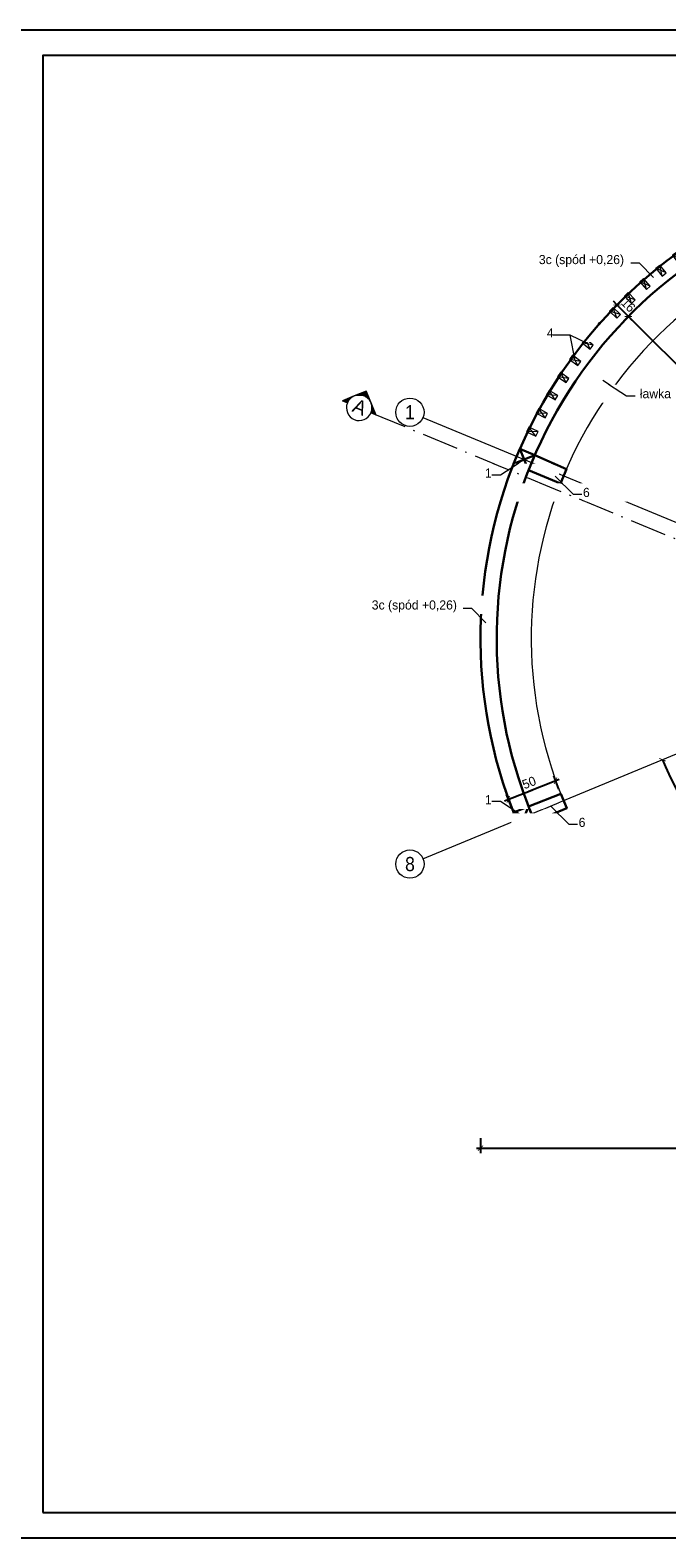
# Model space of a CAD drawing. Header units: millimetres. Extents: x 219841 to 236232, y -126388 to -112129.
# Tile 5 of 30: x 224275 to 224902, y -113614 to -112129. Entities that reach past the tile are written whole.
import ezdxf
from ezdxf.enums import TextEntityAlignment as Align
from ezdxf.lldxf.tags import DXFTag

# ---------------------------------------------------------------- set-up
doc = ezdxf.new("R2010")
doc.units = ezdxf.units.MM
doc.linetypes.add('ACAD_ISO10W100', pattern=[18.5, 12, -3, 0.5, -3])
for name, color, linetype, lineweight in [('A oś', 8, 'DASHDOT', 20), ('A-WIDOKOWA', 7, 'Continuous', 25), ('K_DREW_PRZEK', 4, 'Continuous', 30), ('K_WYMIARY', 8, 'Continuous', 5), ('Opis', 41, 'Continuous', 9), ('przekrojowa', 45, 'Continuous', 35), ('punktowa cienka', 12, 'ACAD_ISO10W100', 9), ('widokowa', 151, 'Continuous', 18), ('Wymiarowanie', 2, 'Continuous', 9)]:
    doc.layers.add(name, color=color, linetype=linetype, lineweight=lineweight)
doc.styles.add('AK_Arial', font='arial.ttf', dxfattribs={"width": 0.7})
doc.styles.add('Arial', font='GOTHIC.TTF')
doc.styles.add('ROMANS', font='GOTHIC.TTF')
doc.styles.get("Standard").update_dxf_attribs({"font": 'GOTHIC.TTF'})
tags = doc.linetypes.add('DASHDOT', pattern=[25.4, 12.7, -6.35, 0, -6.35]).pattern_tags.tags
tags[10:11] = [DXFTag(74, 4), DXFTag(75, 0), DXFTag(340, '0'), DXFTag(46, 1.0), DXFTag(50, 0.0), DXFTag(44, 0.0), DXFTag(45, 0.0)]
tags[8:9] = [DXFTag(74, 4), DXFTag(75, 0), DXFTag(340, '0'), DXFTag(46, 1.0), DXFTag(50, 0.0), DXFTag(44, 0.0), DXFTag(45, 0.0)]
tags[6:7] = [DXFTag(74, 4), DXFTag(75, 0), DXFTag(340, '0'), DXFTag(46, 1.0), DXFTag(50, 0.0), DXFTag(44, 0.0), DXFTag(45, 0.0)]
tags[4:5] = [DXFTag(74, 4), DXFTag(75, 0), DXFTag(340, '0'), DXFTag(46, 1.0), DXFTag(50, 0.0), DXFTag(44, 0.0), DXFTag(45, 0.0)]
tags = doc.linetypes.add('HIDDEN2', pattern=[4.7625, 3.175, -1.5875]).pattern_tags.tags
tags[6:7] = [DXFTag(74, 4), DXFTag(75, 0), DXFTag(340, '0'), DXFTag(46, 1.0), DXFTag(50, 0.0), DXFTag(44, 0.0), DXFTag(45, 0.0)]
tags[4:5] = [DXFTag(74, 4), DXFTag(75, 0), DXFTag(340, '0'), DXFTag(46, 1.0), DXFTag(50, 0.0), DXFTag(44, 0.0), DXFTag(45, 0.0)]
doc.dimstyles.new('Radek 50 dokładny', dxfattribs={"dimtxt": 9, "dimasz": 5, "dimexe": 5, "dimexo": 5, "dimgap": 3, "dimtad": 1, "dimdec": 1, "dimrnd": 0.5, "dimlunit": 6, "dimtxsty": 'ROMANS', "dimblk": 'ARCHTICK', "dimcen": 5, "dimdle": 4, "dimclrd": 256, "dimclrt": 2, "dimadec": 0, "dimazin": 0, "dimtfac": 1, "dimtdec": 1, "dimtix": 1, "dimtmove": 1, "dimatfit": 0, "dimldrblk": 'DOTSMALL', "dimfxl": 10, "dimfxlon": 1, "dimarcsym": 0})

# ---------------------------------------------------------------- blocks, each defined once
blk = doc.blocks.new('$OS')
at = {"linetype": 'ByBlock'}
blk.add_circle((0, 0), 75, dxfattribs=at)
at = {"linetype": 'ByBlock', "style": 'Arial', "width": 0.62}
blk.add_attdef('NR', text='', height=75, dxfattribs=at).set_placement((0, 0), align=Align.MIDDLE_CENTER)
blk = doc.blocks.new('_ArchTick')
at = {"layer": 'Wymiarowanie', "color": 0, "const_width": 0.15}
blk.add_lwpolyline([(-0.5, -0.5), (0.5, 0.5)], dxfattribs=at)
blk = doc.blocks.new('*D112')
at = {"layer": 'Defpoints', "color": 0}
for p in [(224718.9, -112727.6), (225654.9, -112727.6), (225654.9, -113229.8)]:
    blk.add_point(p, dxfattribs=at)
at = {"layer": 'K_WYMIARY', "lineweight": -2}
blk.add_line((224714.9, -113229.8), (225658.9, -113229.8), dxfattribs=at)
at = {"layer": 'K_WYMIARY', "color": 0, "lineweight": -2}
for p, q in [((224718.9, -113219.8), (224718.9, -113234.8)), ((225654.9, -113219.8), (225654.9, -113234.8))]:
    blk.add_line(p, q, dxfattribs=at)
at = {"layer": 'K_WYMIARY', "lineweight": -2, "xscale": 5, "yscale": 5, "zscale": 5, "rotation": 180}
blk.add_blockref('_ArchTick', (224718.9, -113229.8), dxfattribs=at)
at = {"layer": 'K_WYMIARY', "lineweight": -2, "xscale": 5, "yscale": 5, "zscale": 5}
blk.add_blockref('_ArchTick', (225654.9, -113229.8), dxfattribs=at)
at = {"layer": 'K_WYMIARY', "color": 2, "insert": (225186.9, -113222.1), "char_height": 9, "attachment_point": 5, "style": 'ROMANS'}
blk.add_mtext('936', dxfattribs=at)
blk = doc.blocks.new('_DotSmall')
at = {"color": 0, "linetype": 'ByBlock', "const_width": 12.7}
blk.add_lwpolyline([(-1.5875, 0, 1), (1.5875, 0, 1)], format="xyb", close=True, dxfattribs=at)
blk = doc.blocks.new('zw$D3F2')
at = {"layer": 'widokowa'}
for p, q in [((-338.7, 324.5), (-335.3, 328.1)), ((255.1, -393.6), (259.2, -390.7))]:
    blk.add_line(p, q, dxfattribs=at)
for points in [[(148.8, 444.6), (145.5, 435.2)], [(145.5, 435.2), (153.5, 443.1)], [(145.5, 435.2), (150.4, 433.5)], [(150.4, 433.5), (148.8, 444.6)], [(153.5, 443.1), (148.8, 444.6)], [(150.4, 433.5), (153.5, 443.1)], [(153.5, 442.7), (153.3, 442.6)], [(153.5, 442.7), (153.3, 442.6)], [(168.2, 437.7), (164.5, 428.5)], [(164.5, 428.5), (172.7, 435.9)], [(169.2, 426.5), (168.2, 437.7)], [(172.7, 435.9), (168.2, 437.7)], [(169.2, 426.5), (172.7, 435.9)], [(164.5, 428.5), (169.2, 426.5)], [(187.4, 429.8), (183.2, 420.8)], [(183.2, 420.8), (191.9, 427.9)], [(183.2, 420.8), (188, 418.6)], [(188, 418.6), (187.4, 429.8)], [(191.9, 427.9), (187.4, 429.8)], [(188, 418.6), (191.9, 427.9)], [(206, 421.1), (201.6, 412.2)], [(201.6, 412.2), (210.6, 418.9)], [(206.1, 410), (206, 421.1)], [(210.6, 418.9), (206, 421.1)], [(206.1, 410), (210.6, 418.9)], [(201.6, 412.2), (206.1, 410)], [(224.5, 411.7), (219.6, 402.9)], [(219.6, 402.9), (228.9, 409.2)], [(219.6, 402.9), (224, 400.5)], [(224, 400.5), (224.5, 411.7)], [(224, 400.5), (228.9, 409.2)], [(228.9, 409.2), (224.5, 411.7)], [(242.5, 401.3), (237.1, 392.8)], [(241.5, 390.1), (242.5, 401.3)], [(246.7, 398.7), (242.5, 401.3)], [(-255.3, 393.6), (-259.4, 390.7)], [(-249.6, 385.3), (-259.4, 390.7)], [(-259.4, 390.7), (-253.7, 382.5)], [(-253.7, 382.5), (-255.3, 393.6)], [(-249.6, 385.3), (-255.3, 393.6)], [(237.1, 392.8), (246.7, 398.7)], [(237.1, 392.8), (241.5, 390.1)], [(241.5, 390.1), (246.7, 398.7)], [(259.9, 390.3), (254.3, 381.9)], [(254.3, 381.9), (264.1, 387.4)], [(259.7, 389.9), (258.3, 390.7)], [(258.5, 379.2), (259.9, 390.3)], [(258.5, 379.2), (264.1, 387.4)], [(264.1, 387.4), (259.9, 390.3)], [(-276.1, 378.6), (-278.4, 377)], [(-272.4, 381.8), (-276.5, 378.9)], [(-266.7, 373.5), (-276.5, 378.9)], [(-276.5, 378.9), (-270.8, 370.7)], [(-270.8, 370.7), (-272.4, 381.8)], [(-266.7, 373.5), (-272.4, 381.8)], [(-270.8, 370.7), (-266.7, 373.5)], [(-253.7, 382.5), (-249.6, 385.3)], [(254.3, 381.9), (258.5, 379.2)], [(276.8, 378.3), (271, 370.3)], [(271, 370.3), (281, 375.5)], [(274.9, 367.4), (276.8, 378.3)], [(274.9, 367.4), (281, 375.5)], [(281, 375.5), (276.8, 378.3)], [(-289, 369.4), (-292.9, 366.4)], [(-282.7, 361.7), (-292.9, 366.4)], [(-292.9, 366.4), (-286.6, 358.4)], [(-286.6, 358.4), (-289, 369.4)], [(-282.7, 361.7), (-289, 369.4)], [(-286.6, 358.4), (-282.7, 361.7)], [(271, 370.3), (274.9, 367.4)], [(293.3, 365.9), (287, 358.1)], [(287, 358.1), (297.1, 362.8)], [(287, 358.1), (290.8, 354.9)], [(290.8, 354.9), (293.3, 365.9)], [(290.8, 354.9), (297.1, 362.8)], [(297.1, 362.8), (293.3, 365.9)], [(-320.4, 342.6), (-324.1, 339.2)], [(-317.2, 331.9), (-320.4, 342.6)], [(-313.5, 335.4), (-320.4, 342.6)], [(-304.9, 356.3), (-308.7, 353.1)], [(-298.6, 348.6), (-308.7, 353.1)], [(-308.7, 353.1), (-302.4, 345.3)], [(-302.4, 345.3), (-304.9, 356.3)], [(-298.6, 348.6), (-304.9, 356.3)], [(-302.4, 345.3), (-298.6, 348.6)], [(309.1, 352.5), (302.6, 345.1)], [(302.6, 345.1), (312.9, 349.2)], [(302.6, 345.1), (306.2, 341.7)], [(306.2, 341.7), (309.1, 352.5)], [(306.2, 341.7), (312.9, 349.2)], [(312.9, 349.2), (309.1, 352.5)], [(-331.4, 317.5), (-335.3, 328.1)], [(-328, 321.2), (-335.3, 328.1)], [(-313.5, 335.4), (-324.1, 339.2)], [(-324.1, 339.2), (-317.2, 331.9)], [(-317.2, 331.9), (-313.5, 335.4)], [(324.3, 338.4), (317.5, 331.4)], [(317.5, 331.4), (328, 335)], [(317.5, 331.4), (321, 327.7)], [(321, 327.7), (324.3, 338.4)], [(321, 327.7), (328, 335)], [(328, 335), (324.3, 338.4)], [(-349.4, 312.9), (-352.8, 309.3)], [(-345.1, 302.6), (-349.4, 312.9)], [(-341.9, 306.4), (-349.4, 312.9)], [(-328, 321.2), (-338.7, 324.5)], [(-338.7, 324.5), (-331.4, 317.5)], [(-331.4, 317.5), (-328, 321.2)], [(339, 323.8), (331.7, 316.9)], [(331.7, 316.9), (342.4, 320.2)], [(331.7, 316.9), (335.2, 313.3)], [(335.2, 313.3), (339, 323.8)], [(335.2, 313.3), (342.4, 320.2)], [(342.4, 320.2), (339, 323.8)], [(-362.8, 297.3), (-365.9, 293.3)], [(-358.1, 287), (-362.8, 297.3)], [(-354.9, 291.1), (-362.8, 297.3)], [(-341.9, 306.4), (-352.8, 309.3)], [(-352.8, 309.3), (-345.1, 302.6)], [(-345.1, 302.6), (-341.9, 306.4)], [(353.1, 308.7), (345.3, 302.2)], [(345.3, 302.2), (356.1, 304.8)], [(345.3, 302.2), (348.4, 298.3)], [(348.4, 298.3), (353.1, 308.7)], [(348.4, 298.3), (356.1, 304.8)], [(356.1, 304.8), (353.1, 308.7)], [(-354.9, 291.1), (-365.9, 293.3)], [(-365.9, 293.3), (-358.1, 287)], [(-358.1, 287), (-354.9, 291.1)], [(366.2, 292.7), (358.4, 286.6)], [(358.4, 286.6), (369.5, 288.8)], [(358.4, 286.6), (361.5, 282.5)], [(361.5, 282.5), (366.2, 292.7)], [(361.5, 282.5), (369.5, 288.8)], [(369.5, 288.8), (366.2, 292.7)], [(-375.7, 281), (-378.6, 277)], [(-367.4, 274.9), (-378.6, 277)], [(-378.6, 277), (-370.6, 270.9)], [(-370.6, 270.9), (-375.7, 281)], [(-367.4, 274.9), (-375.7, 281)], [(-370.6, 270.9), (-367.4, 274.9)], [(379, 276.3), (370.7, 270.6)], [(370.7, 270.6), (381.6, 272.2)], [(370.7, 270.6), (373.4, 266.4)], [(373.4, 266.4), (379, 276.3)], [(373.4, 266.4), (381.6, 272.2)], [(381.6, 272.2), (379, 276.3)], [(-387.6, 264.1), (-390.3, 260.1)], [(-379.2, 258.5), (-390.3, 260.1)], [(-390.3, 260.1), (-382.1, 254.5)], [(-382.1, 254.5), (-387.6, 264.1)], [(-379.2, 258.5), (-387.6, 264.1)], [(-382.1, 254.5), (-379.2, 258.5)], [(390.5, 259.2), (382.3, 253.5)], [(382.3, 253.5), (393.4, 255.1)], [(382.3, 253.5), (385.1, 249.6)], [(385.1, 249.6), (390.5, 259.2)], [(385.1, 249.6), (393.4, 255.1)], [(393.4, 255.1), (390.5, 259.2)], [(-398.9, 246.8), (-401.6, 242.4)], [(-390.3, 241.5), (-401.6, 242.4)], [(-401.6, 242.4), (-393, 237.3)], [(-393, 237.3), (-398.9, 246.8)], [(-390.3, 241.5), (-398.9, 246.8)], [(-393, 237.3), (-390.3, 241.5)], [(-409.5, 229.1), (-411.9, 224.5)], [(-400.5, 224.2), (-411.9, 224.5)], [(-411.9, 224.5), (-403, 219.8)], [(-403, 219.8), (-409.5, 229.1)], [(-400.5, 224.2), (-409.5, 229.1)], [(-403, 219.8), (-400.5, 224.2)], [(-419.1, 210.7), (-421.3, 206.2)], [(-412.4, 201.8), (-419.1, 210.7)], [(-410, 206.1), (-419.1, 210.7)], [(-410, 206.1), (-421.3, 206.2)], [(-421.3, 206.2), (-412.4, 201.8)], [(-412.4, 201.8), (-410, 206.1)], [(-427.9, 191.9), (-430.1, 187.4)], [(-418.8, 187.9), (-430.1, 187.4)], [(-430.1, 187.4), (-420.8, 183.4)], [(-420.8, 183.4), (-427.9, 191.9)], [(-418.8, 187.9), (-427.9, 191.9)], [(-420.8, 183.4), (-418.8, 187.9)], [(-435.9, 172.9), (-437.9, 168.2)], [(-426.7, 169.2), (-437.9, 168.2)], [(-437.9, 168.2), (-428.5, 164.7)], [(-428.5, 164.7), (-435.9, 172.9)], [(-426.7, 169.2), (-435.9, 172.9)], [(-428.5, 164.7), (-426.7, 169.2)], [(-443.3, 153.4), (-444.8, 148.8)], [(-433.7, 150.4), (-444.8, 148.8)], [(-444.8, 148.8), (-435.3, 145.7)], [(-435.3, 145.7), (-443.3, 153.4)], [(-433.7, 150.4), (-443.3, 153.4)], [(-435.3, 145.7), (-433.7, 150.4)], [(435, -145.7), (433.5, -150.4)], [(435, -145.7), (443.1, -153.5)], [(444.6, -148.8), (435, -145.7)], [(433.5, -150.4), (444.6, -148.8)], [(433.5, -150.4), (443.1, -153.5)], [(443.1, -153.5), (444.6, -148.8)], [(428.3, -164.7), (426.5, -169.2)], [(426.5, -169.2), (437.7, -168.2)], [(426.5, -169.2), (435.7, -173)], [(428.3, -164.7), (435.7, -173)], [(437.7, -168.2), (428.3, -164.7)], [(434.3, -175.5), (435.5, -172.8)], [(435.7, -173), (437.7, -168.2)], [(420.6, -183.4), (418.6, -188)], [(418.6, -188), (429.8, -187.4)], [(418.6, -188), (427.6, -191.9)], [(420.6, -183.4), (427.6, -191.9)], [(429.8, -187.4), (420.6, -183.4)], [(427.6, -191.9), (429.8, -187.4)], [(412, -201.8), (409.8, -206.2)], [(409.8, -206.2), (421.1, -206.2)], [(409.8, -206.2), (418.9, -210.8)], [(412, -201.8), (418.9, -210.8)], [(421.1, -206.2), (412, -201.8)], [(418.9, -210.8), (421.1, -206.2)], [(402.8, -219.9), (400.3, -224.2)], [(402.8, -219.9), (409.3, -229.1)], [(411.5, -224.5), (402.8, -219.9)], [(392.8, -237.4), (390.1, -241.5)], [(392.8, -237.4), (398.7, -246.9)], [(401.3, -242.5), (392.8, -237.4)], [(400.3, -224.2), (411.5, -224.5)], [(400.3, -224.2), (409.3, -229.1)], [(409.3, -229.1), (411.5, -224.5)], [(390.1, -241.5), (401.3, -242.5)], [(390.1, -241.5), (398.7, -246.9)], [(398.7, -246.9), (401.3, -242.5)], [(381.9, -254.5), (379, -258.5)], [(379, -258.5), (390.1, -260.1)], [(379, -258.5), (387.4, -264.1)], [(381.9, -254.5), (387.4, -264.1)], [(390.1, -260.1), (381.9, -254.5)], [(387.4, -264.1), (390.1, -260.1)], [(370.3, -271), (367.2, -275.2)], [(367.2, -275.2), (378.4, -277)], [(367.2, -275.2), (375.2, -281)], [(370.3, -271), (375.2, -281)], [(378.4, -277), (370.3, -271)], [(375.2, -281), (378.4, -277)], [(357.9, -287.1), (354.7, -291.1)], [(354.7, -291.1), (365.7, -293.3)], [(354.7, -291.1), (362.6, -297.4)], [(357.9, -287.1), (362.6, -297.4)], [(365.7, -293.3), (357.9, -287.1)], [(362.6, -297.4), (365.7, -293.3)], [(344.9, -302.6), (341.7, -306.4)], [(341.7, -306.4), (352.3, -309.3)], [(341.7, -306.4), (349.2, -312.9)], [(344.9, -302.6), (349.2, -312.9)], [(352.3, -309.3), (344.9, -302.6)], [(349.2, -312.9), (352.3, -309.3)], [(331.2, -317.6), (327.8, -321.2)], [(327.8, -321.2), (338.4, -324.5)], [(327.8, -321.2), (335.1, -328.2)], [(331.2, -317.6), (335.1, -328.2)], [(338.4, -324.5), (331.2, -317.6)], [(335.1, -328.2), (338.4, -324.5)], [(337.6, -324.9), (338.4, -324.1)], [(317, -332), (313.3, -335.4)], [(313.3, -335.4), (323.9, -339.2)], [(313.3, -335.4), (320.2, -342.6)], [(317, -332), (320.2, -342.6)], [(323.9, -339.2), (317, -332)], [(320.2, -342.6), (323.9, -339.2)], [(302.2, -345.3), (298.3, -348.6)], [(298.3, -348.6), (308.5, -353.1)], [(298.3, -348.6), (304.7, -356.4)], [(302.2, -345.3), (304.7, -356.4)], [(308.5, -353.1), (302.2, -345.3)], [(304.7, -356.4), (308.5, -353.1)], [(270.6, -370.7), (266.5, -373.6)], [(270.6, -370.7), (272, -381.8)], [(276.1, -379), (270.6, -370.7)], [(286.3, -358.5), (282.5, -361.7)], [(282.5, -361.7), (292.7, -366.4)], [(282.5, -361.7), (288.8, -369.5)], [(286.3, -358.5), (288.8, -369.5)], [(292.7, -366.4), (286.3, -358.5)], [(288.8, -369.5), (292.7, -366.4)], [(253.5, -382.5), (249.4, -385.3)], [(249.4, -385.3), (259.2, -390.7)], [(249.4, -385.3), (255.1, -393.6)], [(253.5, -382.5), (255.1, -393.6)], [(259.2, -390.7), (253.5, -382.5)], [(266.5, -373.6), (276.1, -379)], [(266.5, -373.6), (272, -381.8)], [(272, -381.8), (276.1, -379)]]:
    blk.add_lwpolyline(points, dxfattribs=at)
blk = doc.blocks.new('*D115')
at = {"layer": 'Defpoints', "color": 0}
for p in [(224792.8, -112867.9), (224798, -112881), (224751.4, -112899.3)]:
    blk.add_point(p, dxfattribs=at)
at = {"layer": 'K_WYMIARY', "lineweight": -2}
blk.add_line((224742.5, -112887.7), (224796.5, -112866.4), dxfattribs=at)
at = {"layer": 'K_WYMIARY', "color": 0, "lineweight": -2}
for p, q in [((224796.1, -112876.3), (224791, -112863.2)), ((224749.6, -112894.7), (224744.4, -112881.5))]:
    blk.add_line(p, q, dxfattribs=at)
at = {"layer": 'K_WYMIARY', "lineweight": -2, "xscale": 5, "yscale": 5, "zscale": 5}
for p, rotation in [((224792.8, -112867.9), 21.52068034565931), ((224746.3, -112886.2), 201.5206803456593)]:
    blk.add_blockref('_ArchTick', p, dxfattribs=dict(at, rotation=rotation))
at = {"layer": 'K_WYMIARY', "color": 2, "insert": (224766.7, -112869.8), "char_height": 9, "attachment_point": 5, "rotation": 21.5207, "style": 'ROMANS'}
blk.add_mtext('50', dxfattribs=at)
blk = doc.blocks.new('*D117')
at = {"layer": 'Defpoints', "color": 0}
for p in [(225404.2, -112202.8), (225711.6, -112510.2), (224662.1, -112945), (225011.8, -112986.4), (224969.5, -113252.4)]:
    blk.add_point(p, dxfattribs=at)
at = {"layer": 'K_WYMIARY', "lineweight": -2}
blk.add_arc((225186.9, -112727.6), 312.5, 202.5, 247.5, dxfattribs=at)
at = {"layer": 'K_WYMIARY', "lineweight": -2, "xscale": 5, "yscale": 5, "zscale": 5}
for p, rotation in [((224898.2, -112847.2), 112.4999999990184), ((225067.3, -113016.3), 337.4999999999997)]:
    blk.add_blockref('_ArchTick', p, dxfattribs=dict(at, rotation=rotation))
at = {"layer": 'K_WYMIARY', "color": 2, "insert": (224971.4, -112943.1), "char_height": 9, "attachment_point": 5, "rotation": 315, "style": 'ROMANS'}
blk.add_mtext('45%%d', dxfattribs=at)
blk = doc.blocks.new('Przekrój - Etykieta Przekroju_M - Wypełniona-1049-1 Rzut parteru')
at = {"layer": 'punktowa cienka', "ltscale": 3}
h = blk.add_hatch(color=256, dxfattribs=at)
edge = h.paths.add_edge_path(flags=0)
edge.add_line((-79.78, 8.49), (-84.02, 4.24))
edge.add_arc((-79.78, 0), 6, 90, 135, ccw=False)
edge.add_line((-79.78, 6), (-79.78, 8.49))
h = blk.add_hatch(color=256, dxfattribs=at)
edge = h.paths.add_edge_path(flags=0)
edge.add_line((-79.78, 8.49), (-79.78, 6))
edge.add_arc((-79.78, 0), 6, 45, 90, ccw=False)
edge.add_line((-75.54, 4.24), (-79.78, 8.49))
h = blk.add_hatch(color=256, dxfattribs=at)
edge = h.paths.add_edge_path(flags=0)
edge.add_line((-88.26, 0), (-85.78, 0))
edge.add_arc((-79.78, 0), 6, 135, 180, ccw=False)
edge.add_line((-84.02, 4.24), (-88.26, 0))
h = blk.add_hatch(color=256, dxfattribs=at)
edge = h.paths.add_edge_path(flags=0)
edge.add_line((-71.29, 0), (-75.54, 4.24))
edge.add_arc((-79.78, 0), 6, 0, 45, ccw=False)
edge.add_line((-73.78, 0), (-71.29, 0))
for p, q in [((-79.78, 8.49), (-88.26, 0)), ((-79.78, 8.49), (-84.02, 4.24)), ((-79.78, 8.49), (-71.29, 0)), ((-79.78, 6), (-79.78, 8.49)), ((-79.78, 8.49), (-79.78, 6)), ((-75.54, 4.24), (-79.78, 8.49)), ((-84.02, 4.24), (-88.26, 0)), ((-85.78, 0), (-88.26, 0)), ((-88.26, 0), (-85.78, 0)), ((-71.29, 0), (-75.54, 4.24)), ((-73.78, 0), (-71.29, 0)), ((-73.78, 0), (-71.29, 0))]:
    blk.add_line(p, q, dxfattribs=at)
for start, end in [(0, 180), (135, 180), (90, 135), (45, 90), (0, 45)]:
    blk.add_arc((-79.78, 0), 6, start, end, dxfattribs=at)
at = {"layer": 'punktowa cienka', "linetype": 'Continuous', "ltscale": 3}
blk.add_arc((-79.78, 0), 6, 180, 0, dxfattribs=at)
blk = doc.blocks.new('*D118')
at = {"layer": 'Defpoints', "color": 0}
for p in [(224855.9, -112396.6), (224864.6, -112410.6), (224867.2, -112407.9)]:
    blk.add_point(p, dxfattribs=at)
at = {"layer": 'K_WYMIARY', "lineweight": -2}
for p, q in [((224853.3, -112399.2), (224849.8, -112395.7)), ((224853.3, -112399.2), (224864.6, -112410.6)), ((224864.6, -112410.6), (224868.1, -112414.1))]:
    blk.add_line(p, q, dxfattribs=at)
at = {"layer": 'K_WYMIARY', "color": 0, "lineweight": -2}
for p, q in [((224853.3, -112399.2), (224849.8, -112402.8)), ((224864.6, -112410.6), (224861.1, -112414.1))]:
    blk.add_line(p, q, dxfattribs=at)
at = {"layer": 'K_WYMIARY', "lineweight": -2, "xscale": 5, "yscale": 5, "zscale": 5}
for p, rotation in [((224853.3, -112399.2), 315.0000000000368), ((224864.6, -112410.6), 135.0000000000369)]:
    blk.add_blockref('_ArchTick', p, dxfattribs=dict(at, rotation=rotation))
at = {"layer": 'K_WYMIARY', "color": 2, "insert": (224864.4, -112399.4), "char_height": 9, "attachment_point": 5, "rotation": 315, "style": 'ROMANS'}
blk.add_mtext('16', dxfattribs=at)
blk = doc.blocks.new('*D119')
at = {"layer": 'Defpoints', "color": 0}
for p in [(224867.2, -112407.9), (225052, -112598), (225054.7, -112595.4)]:
    blk.add_point(p, dxfattribs=at)
at = {"layer": 'K_WYMIARY', "color": 0, "lineweight": -2}
for p, q in [((224864.6, -112410.6), (224861.1, -112414.1)), ((225052, -112598), (225048.5, -112601.5))]:
    blk.add_line(p, q, dxfattribs=at)
at = {"layer": 'K_WYMIARY', "lineweight": -2}
blk.add_line((224861.8, -112407.7), (225054.9, -112600.8), dxfattribs=at)
at = {"layer": 'K_WYMIARY', "lineweight": -2, "xscale": 5, "yscale": 5, "zscale": 5}
for p, rotation in [((224864.6, -112410.6), 135), ((225052, -112598), 315)]:
    blk.add_blockref('_ArchTick', p, dxfattribs=dict(at, rotation=rotation))
at = {"layer": 'K_WYMIARY', "color": 2, "insert": (224963.8, -112498.8), "char_height": 9, "attachment_point": 5, "rotation": 315, "style": 'ROMANS'}
blk.add_mtext('265', dxfattribs=at)

msp = doc.modelspace()

# ---------------------------------------------------------------- linework, layer by layer
at = {"layer": 'A oś', "ltscale": 2}
for p, q in [((224662.12, -112944.97), (225711.64, -112510.24)), ((224662.12, -112510.24), (225711.64, -112944.97))]:
    msp.add_line(p, q, dxfattribs=at)
at = {"layer": 'A-WIDOKOWA'}
msp.add_lwpolyline([(224287.48, -113588.6), (226337.48, -113588.6), (226337.48, -112153.6), (224287.48, -112153.6)], close=True, dxfattribs=at)
at = {"layer": 'Defpoints'}
msp.add_lwpolyline([(224262.48, -113613.6), (226362.48, -113613.6), (226362.48, -112128.6), (224262.48, -112128.6)], close=True, dxfattribs=at)
at = {"layer": 'K_DREW_PRZEK'}
for p, q in [((224751.44, -112555.9), (224772.35, -112547.24)), ((224766.22, -112562.03), (224757.57, -112541.12)), ((224772.35, -112907.97), (224751.44, -112899.31)), ((224757.57, -112914.09), (224766.22, -112893.19))]:
    msp.add_line(p, q, dxfattribs=at)
for points in [[(224757.57, -112541.12), (224751.44, -112555.9), (224766.22, -112562.03), (224772.35, -112547.24)], [(224751.44, -112899.31), (224757.57, -112914.09), (224772.35, -112907.97), (224766.22, -112893.19)]]:
    msp.add_lwpolyline(points, close=True, dxfattribs=at)

# ---------------------------------------------------------------- block references
at = {"layer": 'A oś', "ltscale": 2}
ref = msp.add_blockref('$OS', (224649.25, -112504.91), dxfattribs=dict(at, xscale=0.1856868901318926, yscale=0.1856868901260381, zscale=0.185686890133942, rotation=359.9939558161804))
ref.add_attrib('NR', '1', dxfattribs={"layer": '0', "color": 1, "linetype": 'ByBlock', "ltscale": 2, "height": 13.93, "style": 'AK_Arial', "width": 0.9}).set_placement((224649.25, -112504.91), align=Align.MIDDLE_CENTER)
ref = msp.add_blockref('$OS', (224649.32, -112949.94), dxfattribs=dict(at, xscale=0.1856868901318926, yscale=0.1856868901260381, zscale=0.185686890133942, rotation=359.9939558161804))
ref.add_attrib('NR', '8', dxfattribs={"layer": '0', "color": 1, "linetype": 'ByBlock', "ltscale": 2, "height": 13.93, "style": 'AK_Arial', "width": 0.9}).set_placement((224649.32, -112949.94), align=Align.MIDDLE_CENTER)
at = {"layer": 'punktowa cienka', "ltscale": 3, "xscale": 2.099999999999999, "yscale": 2.099999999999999, "zscale": 2.099999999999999, "rotation": 337.4999999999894}
msp.add_blockref('Przekrój - Etykieta Przekroju_M - Wypełniona-1049-1 Rzut parteru', (224754.07, -112564.65), dxfattribs=at)

# ---------------------------------------------------------------- texts
at = {"layer": 'punktowa cienka', "ltscale": 3, "insert": (224599.85, -112499.78), "char_height": 14, "width": 17.1066, "attachment_point": 5, "rotation": 337.5, "style": 'Arial'}
msp.add_mtext('A', dxfattribs=at)

# ---------------------------------------------------------------- next in the draw order: texts
at = {"layer": 'Opis', "char_height": 9, "width": 130.1048, "attachment_point": 5, "bg_fill": 2}
for insert in [(224726.54, -112564.75), (224726.54, -112886.58)]:
    msp.add_mtext('\\pxb0.555556,qc,t0;1', dxfattribs=dict(at, insert=insert))

# ---------------------------------------------------------------- next in the draw order: linework, layer by layer
at = {"layer": 'A oś', "ltscale": 2}
msp.add_line((224662.12, -112944.97), (225711.64, -112510.24), dxfattribs=at)
at = {"layer": 'K_DREW_PRZEK', "linetype": 'HIDDEN2', "ltscale": 2}
for p, q in [((224803.48, -112560.93), (224772.29, -112547.37)), ((224797.64, -112575.04), (224766.22, -112562.03))]:
    msp.add_line(p, q, dxfattribs=at)
msp.add_lwpolyline([(224766.22, -112893.19), (224797.86, -112880.74), (224803.77, -112894.96), (224772.35, -112907.97)], dxfattribs=at)
at = {"layer": 'Opis'}
for points in [[(224761.9, -112551.57), (224738.65, -112566.93), (224730.05, -112566.93)], [(224761.9, -112903.64), (224738.65, -112888.29), (224730.05, -112888.29)]]:
    msp.add_lwpolyline(points, dxfattribs=at)
at = {"layer": 'widokowa'}
msp.add_lwpolyline([(224757.57, -112914.09), (224803.77, -112894.96)], dxfattribs=at)
for radius, start, end in [(468.07, 111.52068, 203.47932), (418.07, 111.40354, 203.59646)]:
    msp.add_arc((225186.88, -112727.61), radius, start, end, dxfattribs=at)

# ---------------------------------------------------------------- next in the draw order: block references
at = {"layer": 'przekrojowa', "rotation": 352.7797670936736}
msp.add_blockref('zw$D3F2', (225186.88, -112727.61), dxfattribs=at)

# ---------------------------------------------------------------- next in the draw order: dimensions: what is measured, and where the dimension line sits
at = {"layer": 'K_WYMIARY'}
dim = msp.add_linear_dim(base=(225654.88, -113229.83), p1=(224718.88, -112727.61), p2=(225654.88, -112727.61), dimstyle='Radek 50 dokładny', dxfattribs=at)
dim.commit()
dim.dimension.update_dxf_attribs({"geometry": '*D112', "text_midpoint": (225186.88, -113222.1)})
dim = msp.add_aligned_dim(p1=(224751.44, -112899.31), p2=(224797.96, -112880.97), distance=14.1, dimstyle='Radek 50 dokładny', dxfattribs=at)
dim.commit()
dim.dimension.update_dxf_attribs({"geometry": '*D115', "text_midpoint": (224766.69, -112869.84)})

# ---------------------------------------------------------------- next in the draw order: texts
at = {"layer": 'Opis', "char_height": 9, "width": 130.1048, "attachment_point": 5, "bg_fill": 2}
for s, insert in [('\\pxb0.555556,qc,t0;4', (224787.6, -112426.72)), ('\\pxb0.555556,qc,t0;ławka', (224891.2, -112486.68))]:
    msp.add_mtext(s, dxfattribs=dict(at, insert=insert))

# ---------------------------------------------------------------- next in the draw order: linework, layer by layer
at = {"layer": 'K_DREW_PRZEK'}
for radius, start, end in [(468.07, 111.52068, 203.47931), (452.07, 111.48602, 203.51398)]:
    msp.add_arc((225186.88, -112727.61), radius, start, end, dxfattribs=at)
at = {"layer": 'Opis'}
for points in [[(224824.92, -112437.72), (224807.24, -112428.9), (224790.14, -112428.9)], [(224812.08, -112453.89), (224807.24, -112428.9)], [(224839.37, -112473.49), (224862.62, -112488.85), (224871.22, -112488.85)]]:
    msp.add_lwpolyline(points, dxfattribs=at)

# ---------------------------------------------------------------- next in the draw order: dimensions: what is measured, and where the dimension line sits
at = {"layer": 'K_WYMIARY'}
dim = msp.add_linear_dim(base=(224864.61, -112410.55), p1=(224855.91, -112396.63), p2=(224867.22, -112407.95), angle=315, dimstyle='Radek 50 dokładny', dxfattribs=at)
dim.commit()
dim.dimension.update_dxf_attribs({"geometry": '*D118', "text_midpoint": (224864.42, -112399.43)})

# ---------------------------------------------------------------- next in the draw order: texts
at = {"layer": 'Opis', "insert": (224653.63, -112696.11), "char_height": 9, "width": 130.1048, "attachment_point": 5, "bg_fill": 2}
msp.add_mtext('\\pxb0.555556,qc,t0;{\\fCentury Gothic|b0|i0|c238|p34;3c (spód +0,26)', dxfattribs=at)

# ---------------------------------------------------------------- next in the draw order: linework, layer by layer
at = {"layer": 'Opis'}
msp.add_lwpolyline([(224724.15, -112712.45), (224710.45, -112698.29), (224701.85, -112698.29)], dxfattribs=at)

# ---------------------------------------------------------------- next in the draw order: dimensions: what is measured, and where the dimension line sits
at = {"layer": 'K_WYMIARY'}
dim = msp.add_angular_dim_2l(base=(225011.78, -112986.39), line1=((224662.12, -112944.97), (225711.64, -112510.24)), line2=((224969.52, -113252.37), (225404.24, -112202.84)), dimstyle='Radek 50 dokładny', dxfattribs=at)
dim.commit()
dim.dimension.update_dxf_attribs({"geometry": '*D117', "text_midpoint": (224971.4, -112943.09)})

# ---------------------------------------------------------------- next in the draw order: texts
at = {"layer": 'Opis', "char_height": 9, "width": 130.1048, "attachment_point": 5, "bg_fill": 2}
for s, insert in [('\\pxb0.555556,qc,t0;{\\fCentury Gothic|b0|i0|c238|p34;3c (spód +0,26)', (224818.32, -112355.9)), ('\\pxb0.555556,qc,t0;6', (224823.15, -112583.98)), ('\\pxb0.555556,qc,t0;6', (224818.91, -112908.96))]:
    msp.add_mtext(s, dxfattribs=dict(at, insert=insert))

# ---------------------------------------------------------------- next in the draw order: linework, layer by layer
at = {"layer": 'K_DREW_PRZEK', "linetype": 'HIDDEN2', "ltscale": 2}
msp.add_line((224797.64, -112575.04), (224803.48, -112560.93), dxfattribs=at)
at = {"layer": 'Opis'}
for points in [[(224889.18, -112372.24), (224875.48, -112358.07), (224866.88, -112358.07)], [(224792.34, -112567.82), (224810.15, -112585.69), (224818.75, -112585.69)], [(224788.1, -112892.79), (224805.91, -112910.66), (224814.51, -112910.66)]]:
    msp.add_lwpolyline(points, dxfattribs=at)
at = {"layer": 'punktowa cienka', "ltscale": 3}
msp.add_line((224610.93, -112505.36), (225751.29, -112977.72), dxfattribs=at)

# ---------------------------------------------------------------- next in the draw order: dimensions: what is measured, and where the dimension line sits
at = {"layer": 'K_WYMIARY'}
dim = msp.add_linear_dim(base=(225052.05, -112597.98), p1=(224867.22, -112407.95), p2=(225054.65, -112595.38), angle=315, dimstyle='Radek 50 dokładny', dxfattribs=at)
dim.commit()
dim.dimension.update_dxf_attribs({"geometry": '*D119', "text_midpoint": (224963.79, -112498.8)})

doc.saveas('drawing.dxf')
